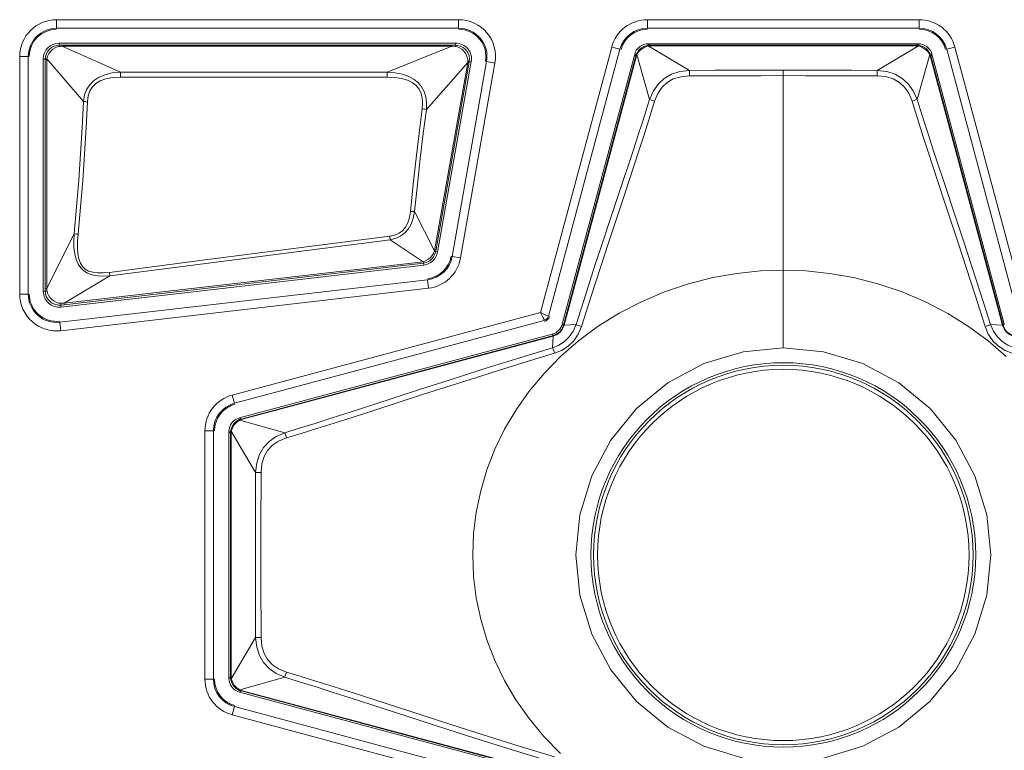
# Model space of a CAD drawing. Header units: millimetres. Extents: x 3925 to 5043, y -86 to 778.
# Tile 91 of 256: x 4287.23 to 4295.87, y 10.42 to 16.84. Entities that reach past the tile are written whole.
import ezdxf

# ---------------------------------------------------------------- set-up
doc = ezdxf.new("R2010")
doc.units = ezdxf.units.MM
doc.header["$LTSCALE"] = 46.255
for name, color, linetype in [('A70-LETO-ENTDXF_CONTINUOUS_LINE', 7, 'CONTINUOUS'), ('A70-LETO-KEYDXF_CONTINUOUS_LINE', 7, 'CONTINUOUS'), ('H30K-REAR-CODXF_CONTINUOUS_LINE', 7, 'CONTINUOUS')]:
    doc.layers.add(name, color=color, linetype=linetype)

msp = doc.modelspace()

# ---------------------------------------------------------------- linework, layer by layer
at = {"layer": 'A70-LETO-ENTDXF_CONTINUOUS_LINE', "color": 7, "linetype": 'Continuous', "lineweight": 0}
for radius in [1.6875, 1.6654, 1.6298]:
    msp.add_circle((4293.9338, 12.1386), radius, dxfattribs=at)
at = {"layer": 'A70-LETO-KEYDXF_CONTINUOUS_LINE', "color": 7, "linetype": 'Continuous', "lineweight": 0}
for p, q in [((4287.4993, 16.5814), (4287.5144, 16.5931)), ((4287.5612, 16.6119), (4287.5833, 16.6139)), ((4287.563, 16.5983), (4287.5791, 16.6019)), ((4287.5791, 16.6019), (4287.5935, 16.6036)), ((4291.061, 16.6312), (4287.5793, 16.6306)), ((4287.5833, 16.6139), (4287.5793, 16.6306)), ((4287.5833, 16.6139), (4291.0563, 16.6145)), ((4287.5935, 16.6036), (4287.6074, 16.6051)), ((4287.6074, 16.6138), (4287.6074, 16.6051)), ((4287.6074, 16.6051), (4291.0246, 16.6057)), ((4288.1187, 16.3769), (4287.6074, 16.6051)), ((4291.0246, 16.6057), (4290.4575, 16.3773)), ((4291.0246, 16.6145), (4291.0246, 16.6057)), ((4291.0246, 16.6057), (4291.055, 16.6025)), ((4291.055, 16.6025), (4291.0609, 16.6018)), ((4291.0563, 16.6145), (4291.061, 16.6312)), ((4291.0563, 16.6145), (4291.0785, 16.6125)), ((4291.1259, 16.5933), (4291.1452, 16.5773)), ((4292.7385, 16.6117), (4292.7423, 16.6124)), ((4292.7474, 16.6075), (4293.1097, 16.3929)), ((4292.7506, 16.6271), (4292.7608, 16.6138)), ((4295.1171, 16.6271), (4292.7506, 16.6271)), ((4292.7533, 16.6135), (4292.7608, 16.6138)), ((4292.7608, 16.6138), (4292.7608, 16.6087)), ((4292.7608, 16.6138), (4295.1069, 16.6138)), ((4292.7608, 16.6087), (4295.1069, 16.6087)), ((4295.1203, 16.6075), (4294.758, 16.3929)), ((4295.1171, 16.6271), (4295.1069, 16.6138)), ((4295.1069, 16.6138), (4295.1069, 16.6087)), ((4295.1203, 16.6075), (4295.1491, 16.597)), ((4295.1254, 16.6124), (4295.1292, 16.6117)), ((4295.1292, 16.6117), (4295.1571, 16.6031)), ((4287.4587, 16.4967), (4287.4638, 16.5248)), ((4291.1315, 16.5605), (4291.1472, 16.5389)), ((4291.9951, 14.1657), (4292.6298, 16.5345)), ((4292.006, 14.1548), (4292.6401, 16.5211)), ((4292.0119, 14.1571), (4292.645, 16.5198)), ((4292.6298, 16.5345), (4292.6401, 16.5211)), ((4292.6401, 16.5211), (4292.645, 16.5198)), ((4292.6462, 16.5386), (4292.6478, 16.5422)), ((4292.6478, 16.5422), (4292.6634, 16.5669)), ((4292.6479, 16.5361), (4292.6496, 16.5324)), ((4292.6496, 16.5324), (4292.6672, 16.5575)), ((4292.6496, 16.5324), (4292.7599, 16.1384)), ((4295.2181, 16.5324), (4295.1077, 16.1384)), ((4295.2198, 16.5361), (4295.2181, 16.5324)), ((4295.2198, 16.5422), (4295.2215, 16.5386)), ((4295.2276, 16.5211), (4295.2227, 16.5198)), ((4295.2227, 16.5198), (4295.8558, 14.1571)), ((4295.2254, 16.5286), (4295.2276, 16.5211)), ((4295.2378, 16.5345), (4295.2276, 16.5211)), ((4295.2276, 16.5211), (4295.8617, 14.1548)), ((4295.2378, 16.5345), (4295.8726, 14.1657)), ((4287.4418, 16.4932), (4287.4418, 14.4518)), ((4287.457, 16.4895), (4287.4418, 16.4932)), ((4287.4585, 16.4891), (4287.4587, 16.4967)), ((4287.4585, 14.4564), (4287.4585, 16.4891)), ((4287.4585, 16.4891), (4287.4726, 16.4891)), ((4287.4726, 16.4891), (4287.4727, 16.4937)), ((4287.4726, 14.4771), (4287.4726, 16.4891)), ((4287.793, 16.1194), (4287.4727, 16.4937)), ((4291.1656, 16.4627), (4290.803, 16.05)), ((4291.1656, 16.4627), (4290.873, 14.8083)), ((4291.1791, 16.4682), (4290.8852, 14.8062)), ((4290.9005, 14.7966), (4291.1963, 16.4699)), ((4291.1648, 16.4923), (4291.166, 16.4721)), ((4291.166, 16.4721), (4291.1656, 16.4627)), ((4291.1777, 16.4606), (4291.1656, 16.4627)), ((4291.1791, 16.4682), (4291.1963, 16.4699)), ((4290.4575, 16.3773), (4288.1187, 16.3769)), ((4288.1187, 16.334), (4288.1187, 16.3769)), ((4290.4575, 16.3344), (4288.1187, 16.334)), ((4290.4575, 16.3344), (4290.4575, 16.3773)), ((4293.9338, 13.9574), (4293.9338, 16.3952)), ((4290.6994, 15.153), (4290.873, 14.8083)), ((4287.4726, 14.4771), (4287.7114, 14.9598)), ((4290.4812, 14.9376), (4290.4854, 14.9062)), ((4290.4854, 14.9062), (4290.7747, 14.7134)), ((4290.8779, 14.779), (4290.8658, 14.7555)), ((4290.873, 14.8083), (4290.8716, 14.8039)), ((4290.8852, 14.8062), (4290.873, 14.8083)), ((4290.8846, 14.8026), (4290.8779, 14.779)), ((4290.8846, 14.8026), (4290.9005, 14.7966)), ((4290.7759, 14.7002), (4287.5977, 14.3324)), ((4290.7747, 14.7134), (4287.6236, 14.3487)), ((4290.795, 14.7206), (4290.7747, 14.7134)), ((4290.7759, 14.7002), (4290.7747, 14.7134)), ((4290.7759, 14.7002), (4290.7809, 14.684)), ((4290.8329, 14.7218), (4290.8265, 14.7177)), ((4290.8658, 14.7555), (4290.8571, 14.7439)), ((4287.5951, 14.3153), (4290.7809, 14.684)), ((4288.021, 14.6194), (4288.0252, 14.5888)), ((4287.6236, 14.3487), (4288.0252, 14.5888)), ((4287.4585, 14.4564), (4287.4418, 14.4518)), ((4287.4585, 14.4771), (4287.4726, 14.4771)), ((4287.4607, 14.4331), (4287.4585, 14.4564)), ((4287.4739, 14.4654), (4287.4726, 14.4771)), ((4287.4754, 14.4536), (4287.4739, 14.4654)), ((4287.4792, 14.4372), (4287.4754, 14.4536)), ((4287.4869, 14.3771), (4287.4816, 14.3841)), ((4287.525, 14.346), (4287.5134, 14.353)), ((4287.5977, 14.3486), (4287.5924, 14.3486)), ((4287.6236, 14.3487), (4287.5977, 14.3486)), ((4287.6251, 14.3356), (4287.6236, 14.3487)), ((4287.5977, 14.3324), (4287.575, 14.3318)), ((4287.5977, 14.3324), (4287.5951, 14.3153)), ((4292.006, 14.1548), (4291.9951, 14.1657)), ((4292.0119, 14.1571), (4292.1162, 14.1624)), ((4295.8558, 14.1571), (4295.7515, 14.1624)), ((4295.8617, 14.1548), (4295.8726, 14.1657)), ((4289.163, 13.3421), (4291.9068, 14.0773)), ((4289.1763, 13.3319), (4291.9176, 14.0664)), ((4289.1776, 13.327), (4291.9154, 14.0606)), ((4291.9176, 14.0664), (4291.9068, 14.0773)), ((4291.9154, 14.0606), (4291.9101, 13.9582)), ((4289.1553, 13.3241), (4289.1588, 13.3257)), ((4289.1614, 13.324), (4289.165, 13.3223)), ((4289.163, 13.3421), (4289.1763, 13.3319)), ((4289.165, 13.3223), (4289.5602, 13.2118)), ((4289.1691, 13.3297), (4289.1763, 13.3319)), ((4289.1763, 13.3319), (4289.1776, 13.327)), ((4289.0703, 13.2214), (4289.0703, 11.0558)), ((4289.0703, 13.2214), (4289.0837, 13.2112)), ((4289.0851, 13.2296), (4289.0857, 13.2335)), ((4289.0857, 13.2335), (4289.0944, 13.2614)), ((4289.09, 13.2245), (4289.1005, 13.2533)), ((4289.09, 13.2245), (4289.3043, 12.8625)), ((4289.0837, 11.066), (4289.0837, 13.2112)), ((4289.0837, 13.2111), (4289.0887, 13.2111)), ((4289.0887, 11.066), (4289.0887, 13.2111)), ((4289.09, 11.0526), (4289.3043, 11.4147)), ((4289.0703, 11.0558), (4289.0837, 11.066)), ((4289.0839, 11.0586), (4289.0837, 11.066)), ((4289.0837, 11.066), (4289.0887, 11.066)), ((4289.165, 10.9549), (4289.5602, 11.0654)), ((4289.0857, 11.0437), (4289.0851, 11.0475)), ((4289.165, 10.9549), (4289.1399, 10.9724)), ((4289.1553, 10.9531), (4289.1305, 10.9687)), ((4289.1588, 10.9514), (4289.1553, 10.9531)), ((4289.1614, 10.9532), (4289.165, 10.9549)), ((4289.163, 10.9351), (4289.1763, 10.9453)), ((4291.9068, 10.1999), (4289.163, 10.9351)), ((4289.1763, 10.9453), (4289.1776, 10.9502)), ((4291.9176, 10.2108), (4289.1763, 10.9453)), ((4291.9154, 10.2166), (4289.1776, 10.9502))]:
    msp.add_line(p, q, dxfattribs=at)
for points in [[(4287.5073, 16.5608), (4287.526, 16.5783), (4287.545, 16.5907), (4287.563, 16.5983)], [(4287.5144, 16.5931), (4287.5378, 16.6053), (4287.5612, 16.6119)], [(4287.5833, 16.6139), (4287.5818, 16.6124), (4287.5804, 16.6083), (4287.5791, 16.6019)], [(4291.0563, 16.6145), (4291.058, 16.6129), (4291.0595, 16.6086), (4291.0609, 16.6018)], [(4291.0609, 16.6018), (4291.0766, 16.5984), (4291.0942, 16.5908), (4291.113, 16.5783), (4291.1315, 16.5605)], [(4291.0785, 16.6125), (4291.1021, 16.6058), (4291.1259, 16.5933)], [(4292.6634, 16.5669), (4292.6848, 16.5878), (4292.7106, 16.6031), (4292.7385, 16.6117)], [(4292.6672, 16.5575), (4292.6909, 16.5798), (4292.7186, 16.597), (4292.7474, 16.6075)], [(4292.7385, 16.6117), (4292.7413, 16.6115), (4292.7443, 16.6101), (4292.7474, 16.6075)], [(4292.7423, 16.6124), (4292.7459, 16.6129), (4292.7533, 16.6135)], [(4292.7474, 16.6075), (4292.7519, 16.6082), (4292.7563, 16.6086), (4292.7608, 16.6087)], [(4295.1069, 16.6138), (4295.1141, 16.6136), (4295.1216, 16.6129), (4295.1254, 16.6124)], [(4295.1069, 16.6087), (4295.1112, 16.6086), (4295.1157, 16.6082), (4295.1203, 16.6075)], [(4295.1292, 16.6117), (4295.1263, 16.6115), (4295.1233, 16.61), (4295.1203, 16.6075)], [(4295.1491, 16.597), (4295.1767, 16.5798), (4295.2005, 16.5575), (4295.2181, 16.5324)], [(4295.1571, 16.6031), (4295.1828, 16.5878), (4295.2043, 16.5669), (4295.2198, 16.5422)], [(4287.4638, 16.5248), (4287.4753, 16.5515), (4287.4774, 16.555)], [(4287.4727, 16.4937), (4287.4795, 16.5166), (4287.4913, 16.5397), (4287.5073, 16.5608)], [(4287.4774, 16.555), (4287.4926, 16.5748), (4287.4993, 16.5814)], [(4291.1452, 16.5773), (4291.1479, 16.5744), (4291.1657, 16.5497)], [(4291.1472, 16.5389), (4291.1586, 16.5153), (4291.1648, 16.4923)], [(4291.1657, 16.5497), (4291.1765, 16.5228), (4291.1809, 16.4945), (4291.1791, 16.4682)], [(4292.6401, 16.5211), (4292.6421, 16.528), (4292.6447, 16.5351), (4292.6462, 16.5386)], [(4292.645, 16.5198), (4292.6462, 16.524), (4292.6478, 16.5282), (4292.6496, 16.5324)], [(4292.6479, 16.5422), (4292.6473, 16.5393), (4292.6479, 16.5361)], [(4295.2181, 16.5324), (4295.2198, 16.5285), (4295.2214, 16.5243), (4295.2227, 16.5198)], [(4295.2198, 16.5422), (4295.2204, 16.5393), (4295.2198, 16.5361)], [(4295.2215, 16.5386), (4295.2227, 16.5356), (4295.2254, 16.5286)], [(4287.4587, 16.4967), (4287.4605, 16.4958), (4287.4652, 16.4948), (4287.4727, 16.4937)], [(4291.1791, 16.4682), (4291.1775, 16.469), (4291.1731, 16.4704), (4291.166, 16.4721)], [(4288.1187, 16.3769), (4288.0457, 16.3698), (4287.9815, 16.3545), (4287.9268, 16.3314), (4287.8828, 16.3018), (4287.8488, 16.2673), (4287.8225, 16.2266), (4287.8034, 16.1772), (4287.793, 16.1194)], [(4288.1187, 16.334), (4288.0502, 16.3303), (4287.9908, 16.3193), (4287.9412, 16.3011), (4287.9021, 16.2769), (4287.8727, 16.2478), (4287.8507, 16.2127), (4287.8357, 16.1692), (4287.8289, 16.1172)], [(4290.803, 16.05), (4290.8042, 16.1088), (4290.7972, 16.1618), (4290.7824, 16.2085), (4290.7607, 16.2487), (4290.7322, 16.283), (4290.6948, 16.3137), (4290.648, 16.3393), (4290.592, 16.3587), (4290.5285, 16.3713), (4290.4575, 16.3773)], [(4290.7659, 16.0542), (4290.7697, 16.1081), (4290.7658, 16.1559), (4290.7544, 16.1972), (4290.7364, 16.2321), (4290.7118, 16.2614), (4290.6786, 16.2869), (4290.6361, 16.3076), (4290.5844, 16.3226), (4290.5249, 16.3315), (4290.4575, 16.3344)], [(4293.1097, 16.3929), (4293.0252, 16.3826), (4292.9514, 16.3584), (4292.8898, 16.3227), (4292.8376, 16.2753), (4292.7936, 16.2139), (4292.7599, 16.1384)], [(4293.1103, 16.3445), (4293.0337, 16.3375), (4292.9683, 16.3178), (4292.9147, 16.2874), (4292.87, 16.2461), (4292.8326, 16.1912), (4292.8044, 16.1224)], [(4293.9338, 16.3952), (4293.7363, 16.3951), (4293.5447, 16.3947), (4293.3367, 16.3939), (4293.1097, 16.3929)], [(4293.1103, 16.3445), (4293.1101, 16.364), (4293.1099, 16.381), (4293.1097, 16.3929)], [(4293.9338, 16.3464), (4293.7364, 16.3463), (4293.545, 16.346), (4293.3371, 16.3454), (4293.1103, 16.3445)], [(4294.758, 16.3929), (4294.5307, 16.3939), (4294.3225, 16.3947), (4294.131, 16.3951), (4293.9338, 16.3952)], [(4294.7574, 16.3445), (4294.5303, 16.3454), (4294.3222, 16.346), (4294.1309, 16.3463), (4293.9338, 16.3464)], [(4294.7574, 16.3445), (4294.7576, 16.364), (4294.7578, 16.381), (4294.758, 16.3929)], [(4295.0633, 16.1224), (4295.0349, 16.1915), (4294.9975, 16.2463), (4294.9528, 16.2875), (4294.8988, 16.318), (4294.8336, 16.3376), (4294.7574, 16.3445)], [(4295.1077, 16.1384), (4295.074, 16.2141), (4295.0298, 16.2756), (4294.9776, 16.3229), (4294.9156, 16.3587), (4294.8421, 16.3827), (4294.758, 16.3929)], [(4287.793, 16.1194), (4287.7821, 15.8911), (4287.7686, 15.6611), (4287.7524, 15.4291), (4287.7333, 15.1954), (4287.7114, 14.9598)], [(4287.8289, 16.1172), (4287.818, 15.8884), (4287.8045, 15.6578), (4287.7883, 15.4252), (4287.7692, 15.1909), (4287.7473, 14.9548)], [(4287.8289, 16.1172), (4287.8157, 16.1178), (4287.8034, 16.1186), (4287.793, 16.1194)], [(4292.8044, 16.1224), (4292.7748, 16.0262), (4292.7421, 15.9217), (4292.7062, 15.8085), (4292.6667, 15.6858), (4292.6232, 15.5525), (4292.5753, 15.4071), (4292.5223, 15.2474), (4292.464, 15.072), (4292.3998, 14.878), (4292.3288, 14.6614), (4292.2505, 14.419), (4292.1639, 14.1451)], [(4292.7599, 16.1384), (4292.7302, 16.0427), (4292.6973, 15.9388), (4292.6611, 15.8261), (4292.6213, 15.7039), (4292.5776, 15.5711), (4292.5294, 15.426), (4292.4175, 15.0911)], [(4292.8044, 16.1224), (4292.7863, 16.1282), (4292.7707, 16.1338), (4292.7599, 16.1384)], [(4295.0633, 16.1224), (4295.0814, 16.1282), (4295.097, 16.1338), (4295.1078, 16.1384)], [(4295.7038, 14.1451), (4295.6173, 14.4187), (4295.539, 14.6611), (4295.468, 14.8777), (4295.4037, 15.0718), (4295.3453, 15.2476), (4295.2922, 15.4075), (4295.2442, 15.5533), (4295.2007, 15.6868), (4295.1611, 15.8096), (4295.1253, 15.9226), (4295.0927, 16.0267), (4295.0633, 16.1224)], [(4295.3382, 15.4264), (4295.2899, 15.5718), (4295.246, 15.7049), (4295.2062, 15.8272), (4295.1701, 15.9397), (4295.1374, 16.0432), (4295.1077, 16.1384)], [(4290.6623, 15.1549), (4290.6862, 15.3924), (4290.7116, 15.6214), (4290.7382, 15.842), (4290.7659, 16.0542)], [(4290.6994, 15.153), (4290.7232, 15.3898), (4290.7486, 15.6182), (4290.7753, 15.8383), (4290.803, 16.05)], [(4290.7659, 16.0542), (4290.7797, 16.0524), (4290.7924, 16.051), (4290.803, 16.05)], [(4295.7515, 14.1624), (4295.6646, 14.4368), (4295.5861, 14.6796), (4295.5148, 14.8966), (4295.4503, 15.0909), (4295.3382, 15.4264)], [(4290.4812, 14.9376), (4290.5268, 14.9474), (4290.5647, 14.9637), (4290.5952, 14.9862), (4290.62, 15.0157), (4290.6399, 15.0539), (4290.654, 15.1004), (4290.6623, 15.1549)], [(4290.4854, 14.9062), (4290.536, 14.9196), (4290.5789, 14.9399), (4290.6144, 14.9666), (4290.6443, 15.0006), (4290.6689, 15.0434), (4290.6874, 15.0943), (4290.6994, 15.153)], [(4290.6623, 15.1549), (4290.6761, 15.1538), (4290.6888, 15.1531), (4290.6994, 15.153)], [(4292.4175, 15.0911), (4292.353, 14.8969), (4292.2817, 14.6799), (4292.2031, 14.437), (4292.1162, 14.1624)], [(4287.7114, 14.9598), (4287.709, 14.8951), (4287.7108, 14.8364), (4287.7173, 14.7827), (4287.7293, 14.7339), (4287.7469, 14.6925), (4287.7695, 14.6589), (4287.797, 14.6325), (4287.8303, 14.6119), (4287.8707, 14.5971), (4287.9172, 14.5886), (4287.9686, 14.586), (4288.0252, 14.5888)], [(4287.7473, 14.9548), (4287.7341, 14.9563), (4287.7218, 14.958), (4287.7114, 14.9598)], [(4287.7473, 14.9548), (4287.7426, 14.8922), (4287.7418, 14.836), (4287.7452, 14.7851), (4287.7537, 14.7396), (4287.7674, 14.7017), (4287.7862, 14.6716), (4287.8098, 14.6486), (4287.8392, 14.6315), (4287.8758, 14.6199), (4287.9187, 14.6144), (4287.967, 14.6144), (4288.021, 14.6194)], [(4288.021, 14.6194), (4288.8396, 14.7259), (4289.6596, 14.832), (4290.4812, 14.9376)], [(4288.0252, 14.5888), (4288.8438, 14.695), (4289.6639, 14.8008), (4290.4854, 14.9062)], [(4290.8716, 14.8039), (4290.8641, 14.7857), (4290.8519, 14.7665), (4290.8353, 14.7481)], [(4290.8846, 14.8026), (4290.8829, 14.8025), (4290.8785, 14.803), (4290.8716, 14.8039)], [(4290.8265, 14.7177), (4290.8016, 14.706), (4290.7759, 14.7002)], [(4290.8353, 14.7481), (4290.816, 14.7325), (4290.795, 14.7206)], [(4290.8571, 14.7439), (4290.8482, 14.7344), (4290.8329, 14.7218)], [(4291.9786, 10.3972), (4291.834, 10.5452), (4291.7038, 10.7019), (4291.5884, 10.866), (4291.4879, 11.0366), (4291.4028, 11.2126), (4291.3331, 11.3925), (4291.2789, 11.5756), (4291.2401, 11.7614), (4291.2168, 11.9492), (4291.2089, 12.1382), (4291.2167, 12.3274), (4291.2401, 12.5157), (4291.279, 12.7022), (4291.3336, 12.8862), (4291.4036, 13.0666), (4291.4889, 13.2425), (4291.5894, 13.4128), (4291.7048, 13.5765), (4291.835, 13.733), (4291.9797, 13.8809), (4292.1381, 14.019), (4292.3095, 14.1458), (4292.4931, 14.2606), (4292.6884, 14.3622), (4292.8927, 14.4489), (4293.1023, 14.5193), (4293.3141, 14.5731), (4293.5255, 14.6104), (4293.7333, 14.6318), (4293.9338, 14.6386)], [(4293.9338, 14.6386), (4294.1323, 14.6319), (4294.3391, 14.6108), (4294.5507, 14.5737), (4294.764, 14.5197), (4294.9761, 14.4485), (4295.1815, 14.3611), (4295.3761, 14.2597), (4295.5593, 14.1451), (4295.7306, 14.0181), (4295.889, 13.88)], [(4287.4585, 14.4564), (4287.4606, 14.4553), (4287.4664, 14.4544), (4287.4754, 14.4536)], [(4287.4816, 14.3841), (4287.4681, 14.4085), (4287.4607, 14.4331)], [(4287.5178, 14.3813), (4287.5003, 14.3996), (4287.4872, 14.4189), (4287.4792, 14.4372)], [(4287.5134, 14.353), (4287.5011, 14.3625), (4287.4869, 14.3771)], [(4287.5924, 14.3486), (4287.5763, 14.3503), (4287.558, 14.3559), (4287.5379, 14.3662), (4287.5178, 14.3813)], [(4287.575, 14.3318), (4287.5504, 14.336), (4287.525, 14.346)], [(4287.5977, 14.3324), (4287.5962, 14.3343), (4287.5944, 14.3399), (4287.5924, 14.3486)], [(4292.1162, 14.1624), (4292.0908, 14.1046), (4292.0558, 14.0542), (4292.0129, 14.0127), (4291.9638, 13.9807), (4291.9101, 13.9582)], [(4291.9154, 14.0607), (4291.9497, 14.0748), (4291.9768, 14.0957), (4291.9977, 14.1227), (4292.0118, 14.1571)], [(4291.9176, 14.0664), (4291.9478, 14.0789), (4291.9737, 14.0987), (4291.9935, 14.1246), (4292.006, 14.1548)], [(4292.1639, 14.1451), (4292.1355, 14.0783), (4292.0954, 14.0198), (4292.0456, 13.9716), (4291.9887, 13.9349), (4291.9265, 13.9097)], [(4292.006, 14.1548), (4292.0069, 14.1557), (4292.0089, 14.1564), (4292.0118, 14.1571)], [(4292.1639, 14.1451), (4292.1446, 14.1513), (4292.1277, 14.1574), (4292.1162, 14.1624)], [(4295.7038, 14.1451), (4295.7231, 14.1513), (4295.7399, 14.1574), (4295.7515, 14.1624)], [(4295.9412, 13.9097), (4295.879, 13.9349), (4295.8222, 13.9716), (4295.7725, 14.0196), (4295.7323, 14.0781), (4295.7038, 14.1451)], [(4295.9576, 13.9582), (4295.9039, 13.9806), (4295.8549, 14.0127), (4295.812, 14.0541), (4295.7769, 14.1045), (4295.7515, 14.1624)], [(4295.8616, 14.1549), (4295.8607, 14.1558), (4295.8588, 14.1565), (4295.8558, 14.1571)], [(4295.8559, 14.1571), (4295.87, 14.1228), (4295.8909, 14.0957), (4295.918, 14.0748), (4295.9523, 14.0607)], [(4295.8617, 14.1548), (4295.8741, 14.1246), (4295.894, 14.0987), (4295.9199, 14.0789), (4295.9501, 14.0664)], [(4291.9175, 14.0664), (4291.9167, 14.0655), (4291.9159, 14.0635), (4291.9153, 14.0606)], [(4291.9101, 13.9582), (4291.5942, 13.8617), (4291.2875, 13.7658), (4291.0014, 13.6745), (4290.7502, 13.5931), (4290.3239, 13.4541)], [(4291.9265, 13.9097), (4291.6114, 13.8136), (4291.3052, 13.718), (4291.0196, 13.6271), (4290.7686, 13.5462)], [(4291.9265, 13.9097), (4291.9205, 13.9293), (4291.9147, 13.9464), (4291.9101, 13.9582)], [(4292.1148, 12.1386), (4292.1495, 12.4921), (4292.2526, 12.8329), (4292.4206, 13.1479), (4292.6472, 13.4243), (4292.9218, 13.6499), (4293.2358, 13.8181), (4293.581, 13.9228), (4293.9338, 13.9574)], [(4293.9338, 13.9574), (4294.2868, 13.9228), (4294.632, 13.8181), (4294.9461, 13.6498), (4295.2208, 13.4239), (4295.4473, 13.1476), (4295.6151, 12.833), (4295.7182, 12.492), (4295.7529, 12.1386)], [(4290.7686, 13.5462), (4290.3421, 13.4079), (4290.1598, 13.3492), (4289.9939, 13.2965), (4289.8423, 13.2489), (4289.7033, 13.206), (4289.5758, 13.1673)], [(4290.3239, 13.4541), (4290.1419, 13.395), (4289.9766, 13.3418), (4289.8256, 13.294), (4289.6872, 13.2508), (4289.5602, 13.2118)], [(4289.0944, 13.2614), (4289.1096, 13.2871), (4289.1305, 13.3085), (4289.1553, 13.3241)], [(4289.1005, 13.2533), (4289.1176, 13.281), (4289.1399, 13.3047), (4289.165, 13.3223)], [(4289.1553, 13.3241), (4289.1581, 13.3246), (4289.1614, 13.324)], [(4289.1588, 13.3257), (4289.1621, 13.3271), (4289.1691, 13.3297)], [(4289.165, 13.3223), (4289.1691, 13.3241), (4289.1733, 13.3257), (4289.1776, 13.327)], [(4289.0837, 13.2112), (4289.0839, 13.2183), (4289.0845, 13.2258), (4289.0851, 13.2296)], [(4289.0857, 13.2335), (4289.086, 13.2306), (4289.0874, 13.2276), (4289.09, 13.2245)], [(4289.0887, 13.2111), (4289.0888, 13.2155), (4289.0892, 13.22), (4289.09, 13.2245)], [(4289.5602, 13.2118), (4289.4841, 13.1782), (4289.4222, 13.1342), (4289.3746, 13.0821), (4289.3386, 13.0201), (4289.3145, 12.9466), (4289.3043, 12.8625)], [(4289.5758, 13.1673), (4289.5063, 13.1391), (4289.4511, 13.1018), (4289.4097, 13.0572), (4289.3791, 13.0033), (4289.3594, 12.9381), (4289.3524, 12.8619)], [(4289.5758, 13.1673), (4289.5701, 13.1854), (4289.5646, 13.201), (4289.5602, 13.2118)], [(4289.3043, 12.8625), (4289.3023, 12.3769), (4289.3023, 11.9002), (4289.3043, 11.4147)], [(4289.3524, 12.8619), (4289.333, 12.862), (4289.3161, 12.8622), (4289.3043, 12.8625)], [(4289.3524, 12.8619), (4289.3508, 12.3767), (4289.3508, 11.9005), (4289.3524, 11.4153)], [(4293.9338, 10.3198), (4293.581, 10.3543), (4293.2357, 10.4591), (4292.9217, 10.6274), (4292.6469, 10.8532), (4292.4205, 11.1295), (4292.2526, 11.4442), (4292.1495, 11.7852), (4292.1148, 12.1386)], [(4295.7529, 12.1386), (4295.7182, 11.7851), (4295.6152, 11.4444), (4295.4472, 11.1294), (4295.2206, 10.853), (4294.946, 10.6273), (4294.6319, 10.459), (4294.2867, 10.3543), (4293.9338, 10.3198)], [(4289.3524, 11.4153), (4289.333, 11.4151), (4289.3161, 11.4149), (4289.3043, 11.4147)], [(4289.3043, 11.4147), (4289.3146, 11.3302), (4289.3389, 11.2564), (4289.3748, 11.1948), (4289.4225, 11.1427), (4289.4843, 11.0988), (4289.5602, 11.0654)], [(4289.3524, 11.4153), (4289.3595, 11.3387), (4289.3793, 11.2733), (4289.4098, 11.2199), (4289.4514, 11.1752), (4289.5065, 11.1379), (4289.5758, 11.1099)], [(4289.0851, 11.0475), (4289.0846, 11.0511), (4289.0839, 11.0586)], [(4289.09, 11.0526), (4289.0893, 11.0571), (4289.0888, 11.0615), (4289.0887, 11.066)], [(4289.5758, 11.1099), (4289.5701, 11.0918), (4289.5646, 11.0762), (4289.5602, 11.0654)], [(4289.5602, 11.0654), (4289.6874, 11.0263), (4289.8258, 10.9831), (4289.9765, 10.9354), (4290.1413, 10.8824), (4290.3226, 10.8235), (4290.7475, 10.6849)], [(4289.5758, 11.1099), (4289.7035, 11.0711), (4289.8426, 11.0282), (4289.9938, 10.9807), (4290.1591, 10.9282), (4290.3408, 10.8697)], [(4289.0857, 11.0437), (4289.086, 11.0466), (4289.0874, 11.0496), (4289.09, 11.0526)], [(4289.1305, 10.9687), (4289.1096, 10.9901), (4289.0944, 11.0158), (4289.0857, 11.0437)], [(4289.1399, 10.9724), (4289.1176, 10.9962), (4289.1004, 11.0238), (4289.09, 11.0526)], [(4289.1553, 10.9531), (4289.1581, 10.9526), (4289.1614, 10.9532)], [(4289.1763, 10.9453), (4289.1694, 10.9474), (4289.1623, 10.95), (4289.1588, 10.9514)], [(4289.1776, 10.9502), (4289.1735, 10.9514), (4289.1692, 10.953), (4289.165, 10.9549)], [(4290.3408, 10.8697), (4290.7659, 10.7319), (4291.0163, 10.6511), (4291.3016, 10.5603), (4291.6087, 10.4644), (4291.9265, 10.3674)], [(4290.7475, 10.6849), (4290.9981, 10.6037), (4291.2838, 10.5125), (4291.5916, 10.4163), (4291.9101, 10.319)]]:
    msp.add_lwpolyline(points, dxfattribs=at)
for centre, major_axis, ratio, start_param, end_param in [((4287.5793, 16.4931), (0.0972, -0.0972), 0.999982, 2.356293, 3.926892), ((4291.061, 16.4938), (0.1053, 0.0883), 0.99998, -0.87299, 0.87299), ((4292.7506, 16.5021), (-0.0761, 0.0992), 0.999758, -0.654382, 0.654382), ((4295.1171, 16.5021), (0.0761, 0.0992), 0.999758, -0.654382, 0.654382), ((4290.7651, 14.8205), (-0.0943, 0.1001), 0.999985, -3.781861, -2.501325), ((4287.5793, 14.4518), (0.0914, 0.1026), 0.999979, -3.984592, -2.298593), ((4291.8744, 14.1981), (0.0884, -0.0884), 0.999797, -0.523511, 0.523511), ((4289.1953, 13.2214), (0.0992, -0.0761), 0.999758, 2.487211, 3.795974), ((4289.1953, 11.0558), (0.0992, 0.0761), 0.999758, 2.487211, 3.795974)]:
    msp.add_ellipse(centre, major_axis=major_axis, ratio=ratio, start_param=start_param, end_param=end_param, dxfattribs=at)
at = {"layer": 'H30K-REAR-CODXF_CONTINUOUS_LINE', "color": 7, "linetype": 'Continuous', "lineweight": 0}
for p, q in [((4287.5588, 16.8379), (4287.5588, 16.763)), ((4287.5588, 16.8379), (4291.085, 16.8379)), ((4287.5588, 16.763), (4291.085, 16.763)), ((4291.085, 16.8379), (4291.085, 16.763)), ((4292.7417, 16.8379), (4292.7417, 16.763)), ((4292.7417, 16.8379), (4295.126, 16.8379)), ((4292.7417, 16.763), (4295.126, 16.763)), ((4295.126, 16.8379), (4295.126, 16.763)), ((4291.804, 14.2672), (4292.4284, 16.5975)), ((4292.4284, 16.5975), (4292.5008, 16.5781)), ((4295.4392, 16.5975), (4295.3669, 16.5781)), ((4295.4392, 16.5975), (4296.0637, 14.2672)), ((4287.2346, 14.4295), (4287.2346, 16.5136)), ((4287.2346, 16.5136), (4287.3095, 16.5136)), ((4287.3095, 14.4295), (4287.3095, 16.5136)), ((4291.8727, 14.2342), (4292.5008, 16.5781)), ((4295.3669, 16.5781), (4295.9949, 14.2342)), ((4291.3306, 16.4703), (4291.0289, 14.7593)), ((4291.4043, 16.4573), (4291.1026, 14.7463)), ((4291.4043, 16.4573), (4291.3306, 16.4703)), ((4291.1026, 14.7463), (4291.0289, 14.7593)), ((4290.812, 14.5549), (4287.5875, 14.1818)), ((4290.8206, 14.4805), (4290.812, 14.5549)), ((4287.2346, 14.4295), (4287.3095, 14.4295)), ((4290.8206, 14.4805), (4287.5961, 14.1074)), ((4289.0999, 13.5426), (4291.804, 14.2672)), ((4291.828, 14.255), (4291.8041, 14.2673)), ((4287.5961, 14.1074), (4287.5875, 14.1818)), ((4289.1193, 13.4702), (4291.8369, 14.1984)), ((4291.8344, 14.2044), (4291.8369, 14.1984)), ((4289.0999, 13.5426), (4289.1193, 13.4702)), ((4288.8596, 11.0478), (4288.8596, 13.2294)), ((4288.8596, 13.2294), (4288.9345, 13.2294)), ((4288.9345, 11.0478), (4288.9345, 13.2294)), ((4288.8596, 11.0478), (4288.9345, 11.0478)), ((4289.0999, 10.7346), (4289.1193, 10.8069)), ((4291.8369, 10.0787), (4289.1193, 10.8069)), ((4291.804, 10.01), (4289.0999, 10.7346))]:
    msp.add_line(p, q, dxfattribs=at)
for points in [[(4291.8039, 14.2671), (4291.8162, 14.2432), (4291.8271, 14.2202), (4291.8344, 14.2044)], [(4291.8727, 14.2342), (4291.8668, 14.2368), (4291.8509, 14.244), (4291.828, 14.255)], [(4291.8727, 14.2342), (4291.8653, 14.2183), (4291.8529, 14.2059), (4291.8369, 14.1984)]]:
    msp.add_lwpolyline(points, dxfattribs=at)
for centre, radius, start, end in [((4287.5588, 16.5136), 0.3243, 90, 180), ((4287.5588, 16.5136), 0.2494, 90, 180), ((4291.085, 16.5136), 0.3243, 350, 90), ((4291.085, 16.5136), 0.2494, 350, 90), ((4292.7417, 16.5136), 0.3243, 90, 165), ((4292.7417, 16.5136), 0.2494, 90, 165), ((4295.126, 16.5136), 0.3243, 15, 90), ((4295.126, 16.5136), 0.2494, 15, 90), ((4287.5588, 16.5136), 0.24, 90, 180), ((4291.085, 16.5136), 0.24, 350, 90), ((4292.7417, 16.5136), 0.24, 90, 165), ((4295.126, 16.5136), 0.24, 15, 90), ((4290.7833, 14.8026), 0.24, 276.6, 350), ((4290.7833, 14.8026), 0.2494, 276.6, 350), ((4290.7833, 14.8026), 0.3243, 276.6, 350), ((4287.5588, 14.4295), 0.3243, 180, 276.6), ((4287.5588, 14.4295), 0.2494, 180, 276.6), ((4287.5588, 14.4295), 0.24, 180, 276.6), ((4291.8238, 14.2473), 0.06, 285, 345), ((4289.1838, 13.2294), 0.3243, 105, 180), ((4289.1838, 13.2294), 0.2494, 105, 180), ((4289.1838, 13.2294), 0.24, 105, 180), ((4289.1838, 11.0478), 0.3243, 180, 255), ((4289.1838, 11.0478), 0.2494, 180, 255), ((4289.1838, 11.0478), 0.24, 180, 255)]:
    msp.add_arc(centre, radius, start, end, dxfattribs=at)

doc.saveas('drawing.dxf')
